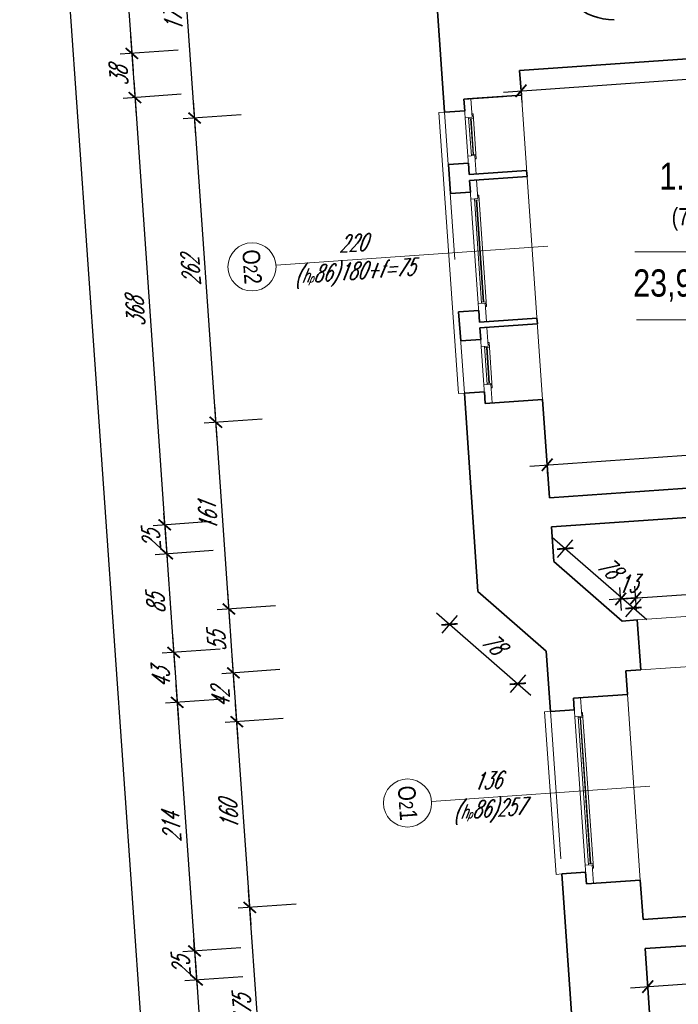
# Model space of a CAD drawing. Header units: millimetres. Extents: x 402 to 79005, y -7782 to 89952.
# Tile 158 of 256: x 21486 to 22052, y 31461 to 32307. Entities that reach past the tile are written whole.
import ezdxf

# ---------------------------------------------------------------- set-up
doc = ezdxf.new("R2010")
doc.units = ezdxf.units.MM
doc.header["$LTSCALE"] = 10
doc.linetypes.add('DASHED', pattern=[19.05, 12.7, -6.35])
doc.layers.get('0').update_dxf_attribs({"lineweight": 0})
doc.layers.get('Defpoints').update_dxf_attribs({"color": 253})
for name, color, linetype, lineweight in [('01 parter - ściany', 253, 'Continuous', 35), ('03-01_okna', 253, 'Continuous', 15), ('04-1_widok', 253, 'Continuous', 5), ('04-2_nad', 253, 'DASHED', 5), ('05-01_wymiary', 253, 'Continuous', 5), ('05-03_opis', 253, 'Continuous', 5)]:
    doc.layers.add(name, color=color, linetype=linetype, lineweight=lineweight)
doc.styles.add('ariel', font='ARIAL.TTF', dxfattribs={"width": 0.8})
doc.styles.add('ariel_wym', font='simplex.shx', dxfattribs={"width": 0.65, "oblique": 25})
doc.dimstyles.new('ariel 50', dxfattribs={"dimtxt": 15, "dimasz": 10, "dimexe": 10, "dimexo": 0, "dimgap": 5, "dimtad": 1, "dimdec": 1, "dimrnd": 0.5, "dimtxsty": 'ariel_wym', "dimblk": 'ARCHTICK', "dimcen": 2.5, "dimdle": 15, "dimazin": 0, "dimtfac": 1, "dimtdec": 1, "dimtix": 1, "dimtmove": 0, "dimatfit": 3, "dimldrblk": 'DOT', "dimfxl": 0, "dimarcsym": 0})
doc.dimstyles.new('ariel 50 wnętrze', dxfattribs={"dimtxt": 15, "dimasz": 10, "dimexe": 10, "dimexo": 0, "dimgap": 5, "dimtad": 1, "dimdec": 1, "dimrnd": 0.5, "dimtxsty": 'ariel_wym', "dimblk": 'ARCHTICK', "dimcen": 2.5, "dimdle": 15, "dimazin": 0, "dimtfac": 1, "dimtdec": 1, "dimtix": 1, "dimtmove": 0, "dimatfit": 3, "dimldrblk": 'DOT', "dimfxl": 0, "dimarcsym": 0})

# ---------------------------------------------------------------- blocks, each defined once
blk = doc.blocks.new('_ArchTick')
at = {"color": 0, "linetype": 'ByBlock', "const_width": 0.15}
blk.add_lwpolyline([(-0.5, -0.5), (0.5, 0.5)], dxfattribs=at)
blk = doc.blocks.new('*D1493')
at = {"layer": '05-01_wymiary', "color": 0, "lineweight": -2}
for p, q in [((21696.71, 31354.67), (21682.41, 31559.17)), ((21723.36, 31547), (21673.48, 31543.51)), ((21735.57, 31372.43), (21685.69, 31368.94))]:
    blk.add_line(p, q, dxfattribs=at)
at = {"layer": 'Defpoints', "color": 0}
for p in [(22019.23, 31567.69), (21683.46, 31544.21), (22031.44, 31393.12)]:
    blk.add_point(p, dxfattribs=at)
at = {"layer": '05-01_wymiary', "color": 0, "lineweight": -2, "xscale": 10, "yscale": 10, "zscale": 10}
for p, rotation in [((21683.46, 31544.21), 94.00000000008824), ((21695.67, 31369.64), 274.0000000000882)]:
    blk.add_blockref('_ArchTick', p, dxfattribs=dict(at, rotation=rotation))
at = {"layer": '05-01_wymiary', "color": 0, "insert": (21677.09, 31456.05), "char_height": 15, "attachment_point": 5, "rotation": 94, "style": 'ariel_wym'}
blk.add_mtext('175', dxfattribs=at)
blk = doc.blocks.new('_Dot')
at = {"color": 0, "linetype": 'ByBlock', "lineweight": -2}
blk.add_line((-0.5, 0), (-1, 0), dxfattribs=at)
at = {"color": 0, "linetype": 'ByBlock', "const_width": 0.5}
blk.add_lwpolyline([(-0.25, 0, 1), (0.25, 0, 1)], format="xyb", close=True, dxfattribs=at)
blk = doc.blocks.new('*D1494')
at = {"layer": '05-01_wymiary', "color": 0, "lineweight": -2}
for p, q in [((21684.51, 31529.25), (21671.25, 31718.78)), ((21712.2, 31706.61), (21662.32, 31703.12)), ((21723.36, 31547), (21673.48, 31543.51))]:
    blk.add_line(p, q, dxfattribs=at)
at = {"layer": 'Defpoints', "color": 0}
for p in [(22008.07, 31727.3), (21672.3, 31703.82), (22019.23, 31567.69)]:
    blk.add_point(p, dxfattribs=at)
at = {"layer": '05-01_wymiary', "color": 0, "lineweight": -2, "xscale": 10, "yscale": 10, "zscale": 10}
for p, rotation in [((21672.3, 31703.82), 94.00000000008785), ((21683.46, 31544.21), 274.0000000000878)]:
    blk.add_blockref('_ArchTick', p, dxfattribs=dict(at, rotation=rotation))
at = {"layer": '05-01_wymiary', "color": 0, "insert": (21665.41, 31623.14), "char_height": 15, "attachment_point": 5, "rotation": 94, "style": 'ariel_wym'}
blk.add_mtext('160', dxfattribs=at)
blk = doc.blocks.new('*D1495')
at = {"layer": '05-01_wymiary', "color": 0, "lineweight": -2}
for p, q in [((21673.34, 31688.86), (21668.32, 31760.68)), ((21709.27, 31748.51), (21659.39, 31745.02)), ((21712.2, 31706.61), (21662.32, 31703.12))]:
    blk.add_line(p, q, dxfattribs=at)
at = {"layer": 'Defpoints', "color": 0}
for p in [(21938.35, 31764.53), (21669.37, 31745.72), (22008.07, 31727.3)]:
    blk.add_point(p, dxfattribs=at)
at = {"layer": '05-01_wymiary', "color": 0, "lineweight": -2, "xscale": 10, "yscale": 10, "zscale": 10}
for p, rotation in [((21669.37, 31745.72), 94.00000000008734), ((21672.3, 31703.82), 274.0000000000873)]:
    blk.add_blockref('_ArchTick', p, dxfattribs=dict(at, rotation=rotation))
at = {"layer": '05-01_wymiary', "color": 0, "insert": (21658.36, 31723.9), "char_height": 15, "attachment_point": 5, "rotation": 94, "style": 'ariel_wym'}
blk.add_mtext('42', dxfattribs=at)
blk = doc.blocks.new('*D1496')
at = {"layer": '05-01_wymiary', "color": 0, "lineweight": -2}
for p, q in [((21670.41, 31730.75), (21664.49, 31815.55)), ((21705.43, 31803.37), (21655.56, 31799.89)), ((21709.27, 31748.51), (21659.39, 31745.02))]:
    blk.add_line(p, q, dxfattribs=at)
at = {"layer": 'Defpoints', "color": 0}
for p in [(21879.65, 31815.56), (21665.53, 31800.58), (21938.35, 31764.53)]:
    blk.add_point(p, dxfattribs=at)
at = {"layer": '05-01_wymiary', "color": 0, "lineweight": -2, "xscale": 10, "yscale": 10, "zscale": 10}
for p, rotation in [((21665.53, 31800.58), 94.00000000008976), ((21669.37, 31745.72), 274.0000000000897)]:
    blk.add_blockref('_ArchTick', p, dxfattribs=dict(at, rotation=rotation))
at = {"layer": '05-01_wymiary', "color": 0, "insert": (21654.98, 31772.28), "char_height": 15, "attachment_point": 5, "rotation": 94, "style": 'ariel_wym'}
blk.add_mtext('55', dxfattribs=at)
blk = doc.blocks.new('*D1497')
at = {"layer": '05-01_wymiary', "color": 0, "lineweight": -2}
for p, q in [((21666.58, 31785.62), (21653.27, 31976)), ((21694.21, 31963.83), (21644.34, 31960.34)), ((21705.43, 31803.37), (21655.56, 31799.89))]:
    blk.add_line(p, q, dxfattribs=at)
at = {"layer": 'Defpoints', "color": 0}
for p in [(21935.22, 31980.68), (21654.31, 31961.04), (21879.65, 31815.56)]:
    blk.add_point(p, dxfattribs=at)
at = {"layer": '05-01_wymiary', "color": 0, "lineweight": -2, "xscale": 10, "yscale": 10, "zscale": 10}
for p, rotation in [((21654.31, 31961.04), 94.00000000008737), ((21665.53, 31800.58), 274.0000000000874)]:
    blk.add_blockref('_ArchTick', p, dxfattribs=dict(at, rotation=rotation))
at = {"layer": '05-01_wymiary', "color": 0, "insert": (21647.45, 31879.94), "char_height": 15, "attachment_point": 5, "rotation": 94, "style": 'ariel_wym'}
blk.add_mtext('161', dxfattribs=at)
blk = doc.blocks.new('*D1498')
at = {"layer": '05-01_wymiary', "color": 0, "lineweight": -2}
for p, q in [((21655.36, 31946.08), (21634.99, 32237.37)), ((21675.94, 32225.2), (21626.06, 32221.71)), ((21694.21, 31963.83), (21644.34, 31960.34))]:
    blk.add_line(p, q, dxfattribs=at)
at = {"layer": 'Defpoints', "color": 0}
for p in [(21917.13, 32242.07), (21636.03, 32222.41), (21935.22, 31980.68)]:
    blk.add_point(p, dxfattribs=at)
at = {"layer": '05-01_wymiary', "color": 0, "lineweight": -2, "xscale": 10, "yscale": 10, "zscale": 10}
for p, rotation in [((21636.03, 32222.41), 94.00000000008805), ((21654.31, 31961.04), 274.0000000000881)]:
    blk.add_blockref('_ArchTick', p, dxfattribs=dict(at, rotation=rotation))
at = {"layer": '05-01_wymiary', "color": 0, "insert": (21632.7, 32090.85), "char_height": 15, "attachment_point": 5, "rotation": 94, "style": 'ariel_wym'}
blk.add_mtext('262', dxfattribs=at)
blk = doc.blocks.new('*D1499')
at = {"layer": '05-01_wymiary', "color": 0, "lineweight": -2}
for p, q in [((21637.08, 32207.45), (21622.77, 32412.09)), ((21663.72, 32399.92), (21613.84, 32396.43)), ((21675.94, 32225.2), (21626.06, 32221.71))]:
    blk.add_line(p, q, dxfattribs=at)
at = {"layer": 'Defpoints', "color": 0}
for p in [(21837.93, 32412.1), (21623.82, 32397.13), (21917.13, 32242.07)]:
    blk.add_point(p, dxfattribs=at)
at = {"layer": '05-01_wymiary', "color": 0, "lineweight": -2, "xscale": 10, "yscale": 10, "zscale": 10}
for p, rotation in [((21623.82, 32397.13), 94.000000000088), ((21636.03, 32222.41), 274.000000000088)]:
    blk.add_blockref('_ArchTick', p, dxfattribs=dict(at, rotation=rotation))
at = {"layer": '05-01_wymiary', "color": 0, "insert": (21617.46, 32308.9), "char_height": 15, "attachment_point": 5, "rotation": 94, "style": 'ariel_wym'}
blk.add_mtext('175', dxfattribs=at)
blk = doc.blocks.new('*D1507')
at = {"layer": '05-01_wymiary', "color": 0, "lineweight": -2}
for p, q in [((21571.57, 32427.56), (21583.08, 32262.96)), ((21612.52, 32415.38), (21562.64, 32411.9)), ((21621.93, 32280.71), (21572.06, 32277.22))]:
    blk.add_line(p, q, dxfattribs=at)
at = {"layer": 'Defpoints', "color": 0}
for p in [(22080.29, 32448.09), (21996.67, 32306.92), (21582.03, 32277.92)]:
    blk.add_point(p, dxfattribs=at)
at = {"layer": '05-01_wymiary', "color": 0, "lineweight": -2, "xscale": 10, "yscale": 10, "zscale": 10}
for p, rotation in [((21572.61, 32412.59), 94.00000000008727), ((21582.03, 32277.92), 274.0000000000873)]:
    blk.add_blockref('_ArchTick', p, dxfattribs=dict(at, rotation=rotation))
at = {"layer": '05-01_wymiary', "color": 0, "insert": (21564.85, 32344.39), "char_height": 15, "attachment_point": 5, "rotation": 94, "style": 'ariel_wym'}
blk.add_mtext('135', dxfattribs=at)
blk = doc.blocks.new('*D1508')
at = {"layer": '05-01_wymiary', "color": 0, "lineweight": -2}
for p, q in [((21580.98, 32292.89), (21585.73, 32225.05)), ((21621.93, 32280.71), (21572.06, 32277.22)), ((21624.58, 32242.8), (21574.71, 32239.32))]:
    blk.add_line(p, q, dxfattribs=at)
at = {"layer": 'Defpoints', "color": 0}
for p in [(21996.67, 32306.92), (21915.47, 32263.15), (21584.68, 32240.01)]:
    blk.add_point(p, dxfattribs=at)
at = {"layer": '05-01_wymiary', "color": 0, "lineweight": -2, "xscale": 10, "yscale": 10, "zscale": 10}
for p, rotation in [((21582.03, 32277.92), 94.0000000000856), ((21584.68, 32240.01), 274.0000000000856)]:
    blk.add_blockref('_ArchTick', p, dxfattribs=dict(at, rotation=rotation))
at = {"layer": '05-01_wymiary', "color": 0, "insert": (21570.89, 32258.1), "char_height": 15, "attachment_point": 5, "rotation": 94, "style": 'ariel_wym'}
blk.add_mtext('38', dxfattribs=at)
blk = doc.blocks.new('*D1509')
at = {"layer": '05-01_wymiary', "color": 0, "lineweight": -2}
for p, q in [((21583.64, 32254.98), (21611.4, 31857.95)), ((21624.58, 32242.8), (21574.71, 32239.32)), ((21650.25, 31875.7), (21600.38, 31872.21))]:
    blk.add_line(p, q, dxfattribs=at)
at = {"layer": 'Defpoints', "color": 0}
for p in [(21915.47, 32263.15), (21941.14, 31896.04), (21610.35, 31872.91)]:
    blk.add_point(p, dxfattribs=at)
at = {"layer": '05-01_wymiary', "color": 0, "lineweight": -2, "xscale": 10, "yscale": 10, "zscale": 10}
for p, rotation in [((21584.68, 32240.01), 94.00000000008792), ((21610.35, 31872.91), 274.0000000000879)]:
    blk.add_blockref('_ArchTick', p, dxfattribs=dict(at, rotation=rotation))
at = {"layer": '05-01_wymiary', "color": 0, "insert": (21585.05, 32055.59), "char_height": 15, "attachment_point": 5, "rotation": 94, "style": 'ariel_wym'}
blk.add_mtext('368', dxfattribs=at)
blk = doc.blocks.new('*D1510')
at = {"layer": '05-01_wymiary', "color": 0, "lineweight": -2}
for p, q in [((21650.25, 31875.7), (21600.38, 31872.21)), ((21610.35, 31872.91), (21609.65, 31882.89)), ((21610.35, 31872.91), (21612.1, 31847.97)), ((21652, 31850.76), (21602.12, 31847.27)), ((21612.1, 31847.97), (21612.79, 31838))]:
    blk.add_line(p, q, dxfattribs=at)
at = {"layer": 'Defpoints', "color": 0}
for p in [(21941.14, 31896.04), (21942.88, 31871.1), (21612.1, 31847.97)]:
    blk.add_point(p, dxfattribs=at)
at = {"layer": '05-01_wymiary', "color": 0, "lineweight": -2, "xscale": 10, "yscale": 10, "zscale": 10}
for p, rotation in [((21610.35, 31872.91), 274.0000000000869), ((21612.1, 31847.97), 94.00000000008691)]:
    blk.add_blockref('_ArchTick', p, dxfattribs=dict(at, rotation=rotation))
at = {"layer": '05-01_wymiary', "color": 0, "insert": (21598.75, 31859.57), "char_height": 15, "attachment_point": 5, "rotation": 94, "style": 'ariel_wym'}
blk.add_mtext('25', dxfattribs=at)
blk = doc.blocks.new('*D1511')
at = {"layer": '05-01_wymiary', "color": 0, "lineweight": -2}
for p, q in [((21611.05, 31862.94), (21619.06, 31748.34)), ((21652, 31850.76), (21602.12, 31847.27)), ((21657.92, 31766.1), (21608.04, 31762.61))]:
    blk.add_line(p, q, dxfattribs=at)
at = {"layer": 'Defpoints', "color": 0}
for p in [(21942.88, 31871.1), (22016.64, 31791.18), (21618.02, 31763.31)]:
    blk.add_point(p, dxfattribs=at)
at = {"layer": '05-01_wymiary', "color": 0, "lineweight": -2, "xscale": 10, "yscale": 10, "zscale": 10}
for p, rotation in [((21612.1, 31847.97), 94.00000000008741), ((21618.02, 31763.31), 274.0000000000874)]:
    blk.add_blockref('_ArchTick', p, dxfattribs=dict(at, rotation=rotation))
at = {"layer": '05-01_wymiary', "color": 0, "insert": (21602.59, 31804.77), "char_height": 15, "attachment_point": 5, "rotation": 94, "style": 'ariel_wym'}
blk.add_mtext('85', dxfattribs=at)
blk = doc.blocks.new('*D1512')
at = {"layer": '05-01_wymiary', "color": 0, "lineweight": -2}
for p, q in [((21616.97, 31778.27), (21622.06, 31705.44)), ((21657.92, 31766.1), (21608.04, 31762.61)), ((21660.92, 31723.2), (21611.04, 31719.71))]:
    blk.add_line(p, q, dxfattribs=at)
at = {"layer": 'Defpoints', "color": 0}
for p in [(22016.64, 31791.18), (22019.64, 31748.28), (21621.02, 31720.41)]:
    blk.add_point(p, dxfattribs=at)
at = {"layer": '05-01_wymiary', "color": 0, "lineweight": -2, "xscale": 10, "yscale": 10, "zscale": 10}
for p, rotation in [((21618.02, 31763.31), 94.00000000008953), ((21621.02, 31720.41), 274.0000000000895)]:
    blk.add_blockref('_ArchTick', p, dxfattribs=dict(at, rotation=rotation))
at = {"layer": '05-01_wymiary', "color": 0, "insert": (21607.05, 31740.99), "char_height": 15, "attachment_point": 5, "rotation": 94, "style": 'ariel_wym'}
blk.add_mtext('43', dxfattribs=at)
blk = doc.blocks.new('*D1513')
at = {"layer": '05-01_wymiary', "color": 0, "lineweight": -2}
for p, q in [((21619.97, 31735.37), (21637, 31491.84)), ((21660.92, 31723.2), (21611.04, 31719.71)), ((21675.86, 31509.6), (21625.98, 31506.11))]:
    blk.add_line(p, q, dxfattribs=at)
at = {"layer": 'Defpoints', "color": 0}
for p in [(22019.64, 31748.28), (22021.61, 31533.77), (21635.95, 31506.81)]:
    blk.add_point(p, dxfattribs=at)
at = {"layer": '05-01_wymiary', "color": 0, "lineweight": -2, "xscale": 10, "yscale": 10, "zscale": 10}
for p, rotation in [((21621.02, 31720.41), 94.00000000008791), ((21635.95, 31506.81), 274.0000000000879)]:
    blk.add_blockref('_ArchTick', p, dxfattribs=dict(at, rotation=rotation))
at = {"layer": '05-01_wymiary', "color": 0, "insert": (21616.01, 31612.73), "char_height": 15, "attachment_point": 5, "rotation": 94, "style": 'ariel_wym'}
blk.add_mtext('214', dxfattribs=at)
blk = doc.blocks.new('*D1514')
at = {"layer": '05-01_wymiary', "color": 0, "lineweight": -2}
for p, q in [((21635.95, 31506.81), (21635.25, 31516.78)), ((21675.86, 31509.6), (21625.98, 31506.11)), ((21635.95, 31506.81), (21637.7, 31481.87)), ((21677.6, 31484.66), (21627.72, 31481.17)), ((21637.7, 31481.87), (21638.39, 31471.89))]:
    blk.add_line(p, q, dxfattribs=at)
at = {"layer": 'Defpoints', "color": 0}
for p in [(22021.61, 31533.77), (22023.35, 31508.83), (21637.7, 31481.87)]:
    blk.add_point(p, dxfattribs=at)
at = {"layer": '05-01_wymiary', "color": 0, "lineweight": -2, "xscale": 10, "yscale": 10, "zscale": 10}
for p, rotation in [((21635.95, 31506.81), 274.0000000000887), ((21637.7, 31481.87), 94.00000000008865)]:
    blk.add_blockref('_ArchTick', p, dxfattribs=dict(at, rotation=rotation))
at = {"layer": '05-01_wymiary', "color": 0, "insert": (21624.35, 31493.46), "char_height": 15, "attachment_point": 5, "rotation": 94, "style": 'ariel_wym'}
blk.add_mtext('25', dxfattribs=at)
blk = doc.blocks.new('*D1515')
at = {"layer": '05-01_wymiary', "color": 0, "lineweight": -2}
for p, q in [((21636.65, 31496.83), (21664.59, 31097.22)), ((21677.6, 31484.66), (21627.72, 31481.17)), ((21703.45, 31114.97), (21653.57, 31111.48))]:
    blk.add_line(p, q, dxfattribs=at)
at = {"layer": 'Defpoints', "color": 0}
for p in [(22023.35, 31508.83), (22049.2, 31139.15), (21663.55, 31112.18)]:
    blk.add_point(p, dxfattribs=at)
at = {"layer": '05-01_wymiary', "color": 0, "lineweight": -2, "xscale": 10, "yscale": 10, "zscale": 10}
for p, rotation in [((21637.7, 31481.87), 94.00000000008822), ((21663.55, 31112.18), 274.0000000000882)]:
    blk.add_blockref('_ArchTick', p, dxfattribs=dict(at, rotation=rotation))
at = {"layer": '05-01_wymiary', "color": 0, "insert": (21636.73, 31296.05), "char_height": 15, "attachment_point": 5, "rotation": 94, "style": 'ariel_wym'}
blk.add_mtext('370,5', dxfattribs=at)
blk = doc.blocks.new('*D1529')
at = {"layer": '05-01_wymiary', "color": 0, "lineweight": -2}
for p, q in [((21803.76, 28390.26), (21494.55, 32812.12)), ((21535.5, 32799.95), (21485.62, 32796.46)), ((21842.62, 28408.02), (21792.74, 28404.53))]:
    blk.add_line(p, q, dxfattribs=at)
at = {"layer": 'Defpoints', "color": 0}
for p in [(21864.34, 32822.94), (21495.6, 32797.16), (22246.18, 28436.24)]:
    blk.add_point(p, dxfattribs=at)
at = {"layer": '05-01_wymiary', "color": 0, "lineweight": -2, "xscale": 10, "yscale": 10, "zscale": 10}
for p, rotation in [((21495.6, 32797.16), 94.00000000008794), ((21802.71, 28405.23), 274.0000000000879)]:
    blk.add_blockref('_ArchTick', p, dxfattribs=dict(at, rotation=rotation))
at = {"layer": '05-01_wymiary', "color": 0, "insert": (21635.26, 30600.22), "char_height": 15, "attachment_point": 5, "rotation": 94, "style": 'ariel_wym'}
blk.add_mtext('4402,5', dxfattribs=at)
blk = doc.blocks.new('*D1685')
at = {"layer": '05-01_wymiary', "color": 0, "lineweight": -2}
for p, q in [((22516.56, 32297.77), (22517.96, 32277.82)), ((21901.72, 32244.76), (22532.22, 32288.84)), ((21915.98, 32255.78), (21917.38, 32235.83))]:
    blk.add_line(p, q, dxfattribs=at)
at = {"layer": 'Defpoints', "color": 0}
for p in [(22516.05, 32305.09), (22517.26, 32287.8), (21915.47, 32263.15)]:
    blk.add_point(p, dxfattribs=at)
at = {"layer": '05-01_wymiary', "color": 0, "lineweight": -2, "xscale": 10, "yscale": 10, "zscale": 10}
for p, rotation in [((22517.26, 32287.8), 3.999999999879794), ((21916.68, 32245.8), 183.9999999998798)]:
    blk.add_blockref('_ArchTick', p, dxfattribs=dict(at, rotation=rotation))
at = {"layer": '05-01_wymiary', "color": 0, "insert": (22216.1, 32279.27), "char_height": 15, "attachment_point": 5, "rotation": 4, "style": 'ariel_wym'}
blk.add_mtext('602', dxfattribs=at)
blk = doc.blocks.new('*D1698')
at = {"layer": '05-01_wymiary', "color": 0, "lineweight": -2}
for p, q in [((22600.57, 31526.4), (22601.97, 31506.45)), ((22010.67, 31475.12), (22616.24, 31517.47)), ((22024.94, 31486.14), (22026.33, 31466.19))]:
    blk.add_line(p, q, dxfattribs=at)
at = {"layer": 'Defpoints', "color": 0}
for p in [(22598.99, 31549.09), (22601.27, 31516.42), (22023.35, 31508.83)]:
    blk.add_point(p, dxfattribs=at)
at = {"layer": '05-01_wymiary', "color": 0, "lineweight": -2, "xscale": 10, "yscale": 10, "zscale": 10}
for p, rotation in [((22601.27, 31516.42), 3.999999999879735), ((22025.63, 31476.17), 183.9999999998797)]:
    blk.add_blockref('_ArchTick', p, dxfattribs=dict(at, rotation=rotation))
at = {"layer": '05-01_wymiary', "color": 0, "insert": (22312.58, 31508.76), "char_height": 15, "attachment_point": 5, "rotation": 4, "style": 'ariel_wym'}
blk.add_mtext('577', dxfattribs=at)
blk = doc.blocks.new('*D1716')
at = {"layer": '05-01_wymiary', "color": 0, "lineweight": -2}
for p, q in [((22387.88, 31945.87), (22386.49, 31965.82)), ((21924.18, 31923.47), (22402.15, 31956.9)), ((21939.85, 31914.54), (21938.45, 31934.5))]:
    blk.add_line(p, q, dxfattribs=at)
at = {"layer": 'Defpoints', "color": 0}
for p in [(22387.19, 31955.85), (22389.18, 31927.37), (21941.14, 31896.04)]:
    blk.add_point(p, dxfattribs=at)
at = {"layer": '05-01_wymiary', "color": 0, "lineweight": -2, "xscale": 10, "yscale": 10, "zscale": 10}
for p, rotation in [((22387.19, 31955.85), 3.999999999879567), ((21939.15, 31924.52), 183.9999999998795)]:
    blk.add_blockref('_ArchTick', p, dxfattribs=dict(at, rotation=rotation))
at = {"layer": '05-01_wymiary', "color": 0, "insert": (22162.29, 31952.65), "char_height": 15, "attachment_point": 5, "rotation": 4, "style": 'ariel_wym'}
blk.add_mtext('449', dxfattribs=at)
blk = doc.blocks.new('*D1724')
at = {"layer": '05-01_wymiary', "color": 0, "lineweight": -2}
for p, q in [((21843.85, 31797.24), (21925.2, 31726.53)), ((21861.73, 31794.95), (21848.61, 31779.86)), ((21920.44, 31743.92), (21907.32, 31728.83))]:
    blk.add_line(p, q, dxfattribs=at)
at = {"layer": 'Defpoints', "color": 0}
for p in [(21879.65, 31815.56), (21938.35, 31764.53), (21913.88, 31736.37)]:
    blk.add_point(p, dxfattribs=at)
at = {"layer": '05-01_wymiary', "color": 0, "lineweight": -2, "xscale": 10, "yscale": 10, "zscale": 10}
for p, rotation in [((21855.17, 31787.4), 139.0000000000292), ((21913.88, 31736.37), 319.0000000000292)]:
    blk.add_blockref('_ArchTick', p, dxfattribs=dict(at, rotation=rotation))
at = {"layer": '05-01_wymiary', "color": 0, "insert": (21892.73, 31771.32), "char_height": 15, "attachment_point": 5, "rotation": 319, "style": 'ariel_wym'}
blk.add_mtext('78', dxfattribs=at)
blk = doc.blocks.new('*D1725')
at = {"layer": '05-01_wymiary', "color": 0, "lineweight": -2}
for p, q in [((22578.68, 31839.5), (22577.29, 31859.45)), ((22000.35, 31809.08), (22592.95, 31850.52)), ((22016.01, 31800.15), (22014.62, 31820.1))]:
    blk.add_line(p, q, dxfattribs=at)
at = {"layer": 'Defpoints', "color": 0}
for p in [(22577.98, 31849.47), (22579.31, 31830.53), (22016.64, 31791.18)]:
    blk.add_point(p, dxfattribs=at)
at = {"layer": '05-01_wymiary', "color": 0, "lineweight": -2, "xscale": 10, "yscale": 10, "zscale": 10}
for p, rotation in [((22577.98, 31849.47), 3.999999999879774), ((22015.31, 31810.13), 183.9999999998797)]:
    blk.add_blockref('_ArchTick', p, dxfattribs=dict(at, rotation=rotation))
at = {"layer": '05-01_wymiary', "color": 0, "insert": (22295.78, 31842.27), "char_height": 15, "attachment_point": 5, "rotation": 4, "style": 'ariel_wym'}
blk.add_mtext('564', dxfattribs=at)
blk = doc.blocks.new('*D1726')
at = {"layer": '05-01_wymiary', "color": 0, "lineweight": -2}
for p, q in [((22003.04, 31799.24), (22001.65, 31819.19)), ((22016.01, 31800.15), (22014.62, 31820.1)), ((22002.35, 31809.22), (21992.37, 31808.52)), ((22015.31, 31810.13), (22002.35, 31809.22)), ((22015.31, 31810.13), (22025.29, 31810.82))]:
    blk.add_line(p, q, dxfattribs=at)
at = {"layer": 'Defpoints', "color": 0}
for p in [(22002.35, 31809.22), (22003.67, 31790.27), (22016.64, 31791.18)]:
    blk.add_point(p, dxfattribs=at)
at = {"layer": '05-01_wymiary', "color": 0, "lineweight": -2, "xscale": 10, "yscale": 10, "zscale": 10}
for p, rotation in [((22002.35, 31809.22), 3.999999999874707), ((22015.31, 31810.13), 183.9999999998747)]:
    blk.add_blockref('_ArchTick', p, dxfattribs=dict(at, rotation=rotation))
at = {"layer": '05-01_wymiary', "color": 0, "insert": (22007.96, 31822.14), "char_height": 15, "attachment_point": 5, "rotation": 4, "style": 'ariel_wym'}
blk.add_mtext('13', dxfattribs=at)
blk = doc.blocks.new('*D1727')
at = {"layer": '05-01_wymiary', "color": 0, "lineweight": -2}
for p, q in [((21943.38, 31862.34), (22024.73, 31791.63)), ((21948.14, 31844.95), (21961.26, 31860.05)), ((22006.85, 31793.92), (22019.97, 31809.02))]:
    blk.add_line(p, q, dxfattribs=at)
at = {"layer": 'Defpoints', "color": 0}
for p in [(21944.97, 31841.3), (22013.41, 31801.47), (22003.67, 31790.27)]:
    blk.add_point(p, dxfattribs=at)
at = {"layer": '05-01_wymiary', "color": 0, "lineweight": -2, "xscale": 10, "yscale": 10, "zscale": 10}
for p, rotation in [((21954.7, 31852.5), 139.0000000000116), ((22013.41, 31801.47), 319.0000000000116)]:
    blk.add_blockref('_ArchTick', p, dxfattribs=dict(at, rotation=rotation))
at = {"layer": '05-01_wymiary', "color": 0, "insert": (21992.26, 31836.42), "char_height": 15, "attachment_point": 5, "rotation": 319, "style": 'ariel_wym'}
blk.add_mtext('78', dxfattribs=at)

msp = doc.modelspace()

# ---------------------------------------------------------------- linework, layer by layer
at = {"layer": '01 parter - ściany'}
for p, q in [((21850.845, 32227.435), (21837.933, 32412.1)), ((21915.469, 32263.146), (22516.049, 32305.091)), ((21916.944, 32242.052), (21915.469, 32263.146)), ((21901.222, 32240.953), (21867.529, 32238.597)), ((21868.225, 32228.649), (21867.529, 32238.597)), ((21870.785, 32238.824), (21917.128, 32242.065)), ((21851.042, 32227.449), (21868.225, 32228.65)), ((21854.184, 32182.528), (21871.39, 32183.729)), ((21855.927, 32157.589), (21854.184, 32182.528)), ((21871.396, 32183.731), (21872.092, 32173.784)), ((21921.475, 32177.236), (21872.092, 32173.784)), ((21921.825, 32172.223), (21872.424, 32168.767)), ((21921.826, 32172.223), (21921.475, 32177.236)), ((21872.426, 32168.738), (21873.121, 32158.791)), ((21855.927, 32157.589), (21873.137, 32158.792)), ((21864.784, 32030.898), (21863.041, 32055.837)), ((21863.044, 32055.837), (21880.253, 32057.04)), ((21880.253, 32057.041), (21880.949, 32047.093)), ((21930.332, 32050.546), (21880.949, 32047.094)), ((21930.682, 32045.544), (21881.299, 32042.049)), ((21930.683, 32045.533), (21930.332, 32050.546)), ((21881.283, 32042.048), (21881.978, 32032.1)), ((21864.784, 32030.898), (21881.995, 32032.102)), ((21867.926, 31986.008), (21885.121, 31987.21)), ((21879.647, 31815.556), (21867.933, 31986.008)), ((21885.816, 31977.263), (21885.121, 31987.21)), ((21935.221, 31980.684), (21885.868, 31977.238)), ((21941.139, 31896.042), (21935.221, 31980.684)), ((21941.139, 31896.042), (22389.177, 31927.372)), ((21942.883, 31871.103), (22390.905, 31902.432)), ((21944.967, 31841.301), (21942.883, 31871.103)), ((22003.67, 31790.271), (21944.967, 31841.301)), ((21938.35, 31764.527), (21879.647, 31815.556)), ((22003.67, 31790.271), (22016.638, 31791.183)), ((22016.638, 31791.183), (22019.638, 31748.283)), ((21941.977, 31712.654), (21938.35, 31764.527)), ((22006.67, 31747.376), (22019.638, 31748.287)), ((22008.073, 31727.3), (22006.67, 31747.376)), ((21961.73, 31724.059), (22008.073, 31727.3)), ((21961.73, 31724.059), (21962.427, 31714.084)), ((21962.427, 31714.084), (21941.977, 31712.654)), ((21972.193, 31574.425), (21951.743, 31572.995)), ((21965.346, 31378.47), (21951.743, 31572.995)), ((21972.891, 31564.449), (21972.193, 31574.425)), ((22021.606, 31533.773), (22597.244, 31574.025)), ((21972.891, 31564.449), (22019.234, 31567.69)), ((22021.606, 31533.773), (22019.234, 31567.69)), ((22023.35, 31508.834), (22598.988, 31549.086)), ((22031.442, 31393.116), (22023.35, 31508.834))]:
    msp.add_line(p, q, dxfattribs=at)
msp.add_arc((21995.444, 32354.103), 47.203, 179.896242, 271.482483, dxfattribs=at)
at = {"layer": '03-01_okna', "linetype": 'Continuous', "lineweight": 0}
for p, q in [((21850.845, 32227.435), (21845.858, 32227.086)), ((21845.858, 32227.086), (21862.945, 31985.655)), ((21870.968, 32189.744), (21868.652, 32222.636)), ((21871.645, 32222.847), (21873.961, 32189.955)), ((21875.705, 32222.13), (21871.715, 32221.849)), ((21873.212, 32221.955), (21875.387, 32191.058)), ((21873.71, 32221.99), (21875.886, 32191.093)), ((21877.881, 32191.234), (21873.891, 32190.953)), ((21879.811, 32063.053), (21873.549, 32152.778)), ((21876.542, 32152.988), (21882.804, 32063.264)), ((21880.602, 32152.272), (21876.612, 32151.991)), ((21878.108, 32152.096), (21884.23, 32064.367)), ((21878.607, 32152.131), (21884.729, 32064.402)), ((21886.724, 32064.542), (21882.734, 32064.261)), ((21884.693, 31993.223), (21882.406, 32026.087)), ((21885.399, 32026.298), (21887.685, 31993.434)), ((21889.459, 32025.581), (21885.469, 32025.3)), ((21886.965, 32025.406), (21889.112, 31994.537)), ((21887.464, 32025.441), (21889.61, 31994.572)), ((21891.605, 31994.712), (21887.615, 31994.432)), ((21941.973, 31712.709), (21936.986, 31712.36)), ((21936.986, 31712.36), (21946.755, 31572.646)), ((21971.798, 31580.412), (21962.853, 31708.099)), ((21965.846, 31708.31), (21974.79, 31580.622)), ((21969.906, 31707.593), (21965.916, 31707.312)), ((21967.412, 31707.417), (21976.216, 31581.725)), ((21967.911, 31707.452), (21976.715, 31581.76)), ((21978.71, 31581.901), (21974.72, 31581.62))]:
    msp.add_line(p, q, dxfattribs=at)
at = {"layer": '03-01_okna', "linetype": 'DASHED'}
for p, q in [((21850.845, 32227.435), (21867.933, 31986.004)), ((21862.945, 31985.655), (21867.933, 31986.004)), ((21941.973, 31712.709), (21951.743, 31572.995)), ((21946.755, 31572.646), (21951.743, 31572.995))]:
    msp.add_line(p, q, dxfattribs=at)
at = {"layer": '03-01_okna', "linetype": 'Continuous', "lineweight": 0}
for points in [[(21874.638, 32223.058), (21873.514, 32239.018), (21867.529, 32238.597), (21868.652, 32222.636)], [(21878.077, 32174.205), (21876.954, 32190.166), (21870.968, 32189.744), (21872.092, 32173.784)], [(21879.534, 32153.199), (21878.411, 32169.159), (21872.426, 32168.738), (21873.549, 32152.778)], [(21886.92, 32047.514), (21885.797, 32063.475), (21879.811, 32063.053), (21880.935, 32047.093)], [(21888.391, 32026.508), (21887.268, 32042.469), (21881.283, 32042.048), (21882.406, 32026.087)], [(21891.802, 31977.684), (21890.678, 31993.645), (21884.693, 31993.223), (21885.816, 31977.263)], [(21968.838, 31708.52), (21967.715, 31724.481), (21961.73, 31724.059), (21962.853, 31708.099)], [(21978.906, 31564.873), (21977.783, 31580.833), (21971.798, 31580.412), (21972.921, 31564.451)]]:
    msp.add_lwpolyline(points, close=True, dxfattribs=at)
for points in [[(21874.427, 32226.05), (21875.425, 32226.12), (21878.162, 32187.243), (21877.164, 32187.173)], [(21879.324, 32156.191), (21880.321, 32156.262), (21887.005, 32060.552), (21886.007, 32060.482)], [(21888.181, 32029.501), (21889.178, 32029.571), (21891.886, 31990.722), (21890.889, 31990.652)], [(21968.628, 31711.513), (21969.625, 31711.583), (21978.991, 31577.911), (21977.994, 31577.84)]]:
    msp.add_lwpolyline(points, dxfattribs=at)
at = {"layer": '04-1_widok'}
for p, q in [((21935.221, 31980.684), (21916.944, 32242.052)), ((22019.234, 31567.69), (22008.073, 31727.3))]:
    msp.add_line(p, q, dxfattribs=at)
at = {"layer": '04-2_nad', "ltscale": 2}
for p, q in [((22016.638, 31791.178), (22566.327, 31829.813)), ((22569.34, 31786.722), (22019.638, 31748.283))]:
    msp.add_line(p, q, dxfattribs=at)
at = {"layer": '05-03_opis', "lineweight": 0}
for p, q in [((21939.694, 32112.335), (21706.027, 32095.995)), ((22027.271, 31648.474), (21839.711, 31635.359))]:
    msp.add_line(p, q, dxfattribs=at)
at = {"layer": '05-03_opis'}
for p, q in [((22014.589, 32107.419), (22406.472, 32107.419)), ((22016.036, 32049.061), (22305.753, 32049.061))]:
    msp.add_line(p, q, dxfattribs=at)
at = {"layer": '05-03_opis', "lineweight": 0}
for centre in [(21685.389, 32094.552), (21819.072, 31633.916)]:
    msp.add_circle(centre, 20.689, dxfattribs=at)

# ---------------------------------------------------------------- texts
at = {"layer": '05-03_opis', "char_height": 23.4234, "width": 108.9126, "attachment_point": 5, "style": 'ariel'}
for s, insert in [('{\\fArial|b0|i0|c238|p34;1.29\\P\\H0.6404x;(70)}', (22061.127, 32154.922)), ('{\\fArial|b0|i0|c238|p34;23,95m²}', (22061.127, 32078.515))]:
    msp.add_mtext(s, dxfattribs=dict(at, insert=insert))
at = {"layer": '05-03_opis', "lineweight": 0, "attachment_point": 5}
for s, insert, char_height, width, rotation, style in [('220\\P({\\H0.8333x;h\\H0.6x;p}86)180+f=75', (21772.803, 32100.665), 14.4, 118.98973, 4, 'ariel_wym'), ('O{\\H0.8x;2}2', (21685.389, 32094.552), 15, 75.19353, 274, 'ariel'), ('136\\P({\\H0.8333x;h\\H0.6x;p}86)257', (21888.475, 31638.769), 14.4, 62.66128, 4, 'ariel_wym'), ('O{\\H0.8x;2}1', (21819.072, 31633.916), 15, 75.19353, 274, 'ariel')]:
    msp.add_mtext(s, dxfattribs=dict(at, insert=insert, char_height=char_height, width=width, rotation=rotation, style=style))

# ---------------------------------------------------------------- dimensions: what is measured, and where the dimension line sits
at = {"layer": '05-01_wymiary'}
for base, p1, p2, angle, dimstyle, picture, middle in [((21495.6, 32797.158), (22246.181, 28436.237), (21864.338, 32822.943), 94, 'ariel 50', '*D1529', (21635.262, 30600.22)), ((22517.259, 32287.798), (21915.469, 32263.146), (22516.049, 32305.091), 4, 'ariel 50 wnętrze', '*D1685', (22216.098, 32279.269)), ((22387.185, 31955.849), (21941.139, 31896.042), (22389.177, 31927.372), 4, 'ariel 50 wnętrze', '*D1716', (22162.295, 31952.654)), ((22577.983, 31849.471), (22016.638, 31791.183), (22579.307, 31830.528), 4, 'ariel 50 wnętrze', '*D1725', (22295.776, 31842.267)), ((22601.272, 31516.421), (22023.35, 31508.834), (22598.988, 31549.086), 4, 'ariel 50 wnętrze', '*D1698', (22312.581, 31508.764))]:
    dim = msp.add_linear_dim(base=base, p1=p1, p2=p2, angle=angle, dimstyle=dimstyle, dxfattribs=at)
    dim.commit()
    dim.dimension.update_dxf_attribs({"geometry": picture, "text_midpoint": middle})
for base, p1, p2, angle, dimstyle, picture, middle in [((21582.031, 32277.922), (22080.293, 32448.094), (21996.665, 32306.916), 94, 'ariel 50', '*D1507', (21564.853, 32344.386)), ((21623.817, 32397.127), (21917.128, 32242.065), (21837.933, 32412.1), 94, 'ariel 50', '*D1499', (21617.456, 32308.896)), ((21584.682, 32240.015), (21996.665, 32306.916), (21915.469, 32263.146), 94, 'ariel 50', '*D1508', (21570.887, 32258.096)), ((21610.352, 31872.911), (21915.469, 32263.146), (21941.139, 31896.042), 94, 'ariel 50', '*D1509', (21585.047, 32055.591)), ((21636.035, 32222.409), (21935.221, 31980.684), (21917.128, 32242.065), 94, 'ariel 50', '*D1498', (21632.703, 32090.853)), ((21654.311, 31961.041), (21879.647, 31815.556), (21935.221, 31980.684), 94, 'ariel 50', '*D1497', (21647.452, 31879.941)), ((21612.096, 31847.972), (21941.139, 31896.042), (21942.883, 31871.103), 94, 'ariel 50', '*D1510', (21598.754, 31859.57)), ((21618.016, 31763.308), (21942.883, 31871.103), (22016.638, 31791.183), 94, 'ariel 50', '*D1511', (21602.586, 31804.768)), ((22002.345, 31809.218), (22016.638, 31791.183), (22003.67, 31790.271), 4, 'ariel 50 wnętrze', '*D1726', (22007.957, 31822.141)), ((21665.532, 31800.584), (21938.35, 31764.527), (21879.647, 31815.556), 94, 'ariel 50', '*D1496', (21654.98, 31772.279)), ((21621.016, 31720.408), (22016.638, 31791.183), (22019.638, 31748.283), 94, 'ariel 50', '*D1512', (21607.046, 31740.986)), ((21669.368, 31745.718), (22008.073, 31727.3), (21938.35, 31764.527), 94, 'ariel 50', '*D1495', (21658.364, 31723.897)), ((21635.953, 31506.805), (22019.638, 31748.283), (22021.606, 31533.773), 94, 'ariel 50', '*D1513', (21616.015, 31612.735)), ((21672.298, 31703.82), (22019.234, 31567.69), (22008.073, 31727.3), 94, 'ariel 50', '*D1494', (21665.409, 31623.143)), ((21683.459, 31544.21), (22031.442, 31393.116), (22019.234, 31567.69), 94, 'ariel 50', '*D1493', (21677.093, 31456.051)), ((21637.696, 31481.866), (22021.606, 31533.773), (22023.35, 31508.834), 94, 'ariel 50', '*D1514', (21624.355, 31493.464)), ((21663.548, 31112.178), (22023.35, 31508.834), (22049.201, 31139.146), 94, 'ariel 50', '*D1515', (21636.727, 31296.051))]:
    dim = msp.add_linear_dim(base=base, p1=p1, p2=p2, angle=angle, dimstyle=dimstyle, override={"dimtmove": 1}, dxfattribs=at)
    dim.commit()
    dim.dimension.update_dxf_attribs({"geometry": picture, "text_midpoint": middle})
for p1, p2, distance, picture, middle in [((21944.967, 31841.301), (22003.67, 31790.271), 14.84, '*D1727', (21992.255, 31836.42)), ((21879.647, 31815.556), (21938.35, 31764.527), -37.303, '*D1724', (21892.726, 31771.323))]:
    dim = msp.add_aligned_dim(p1=p1, p2=p2, distance=distance, dimstyle='ariel 50 wnętrze', dxfattribs=at)
    dim.commit()
    dim.dimension.update_dxf_attribs({"geometry": picture, "text_midpoint": middle})

doc.saveas('drawing.dxf')
